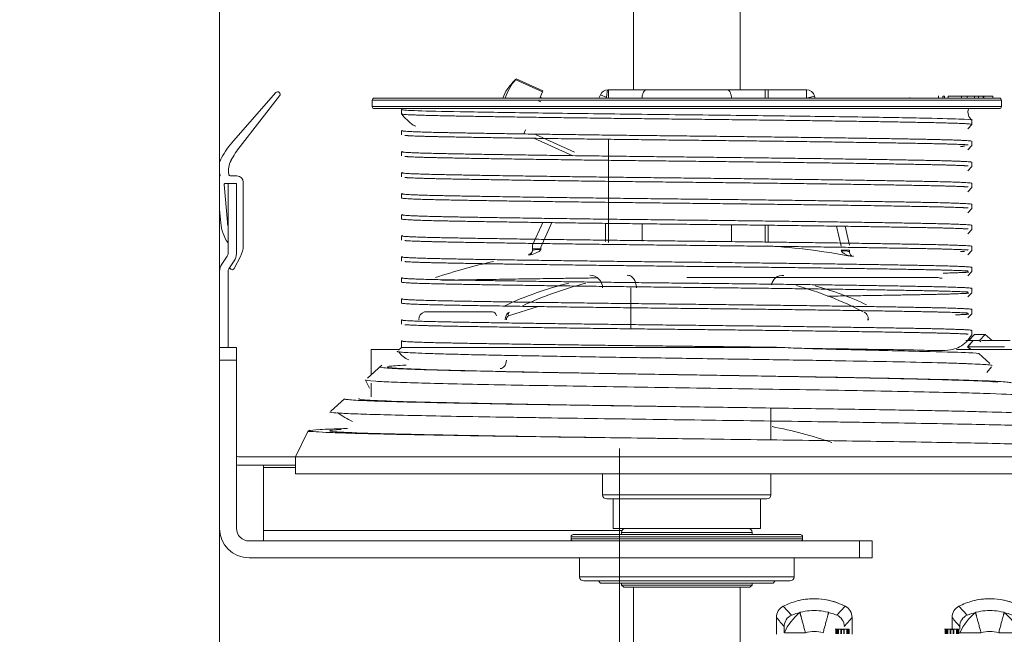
# Model space of a CAD drawing. Header units: millimetres. Extents: x 16720 to 74016, y 25810 to 81213.
# Tile 42 of 256: x 32332 to 32356, y 30421 to 30436. Entities that reach past the tile are written whole.
import ezdxf

# ---------------------------------------------------------------- set-up
doc = ezdxf.new("R2010")
doc.units = ezdxf.units.MM
doc.linetypes.add('DASHDOTX2', pattern=[50.8, 25.4, -12.7, 0, -12.7])
for name, color, linetype, lineweight in [('_OŚ', 165, 'DASHDOTX2', 9), ('_STOLARKA', 150, 'Continuous', 18), ('_WYMIAR', 151, 'Continuous', 9), ('_WYPOSAŻENIE', 157, 'Continuous', 5)]:
    doc.layers.add(name, color=color, linetype=linetype, lineweight=lineweight)

# ---------------------------------------------------------------- blocks, each defined once
blk = doc.blocks.new('brama 3m')
at = {"layer": '_STOLARKA'}
blk.add_lwpolyline([(150, -5), (-150, -5), (-150, 0), (150, 0)], close=True, dxfattribs=at)
at = {"layer": '_WYPOSAŻENIE', "linetype": 'Continuous'}
for p, q in [((-141.05, -5), (-124.782, -5)), ((-129.7, -5), (-129.7, -5.4)), ((-129.4, -5.4), (-129.4, -5)), ((-127.225, -5.183), (-127.42, -5.051)), ((-126.114, -5), (-126.437, -5.028)), ((-126.421, -5.186), (-125.522, -5.11)), ((-125.5, -5.129), (-125.5, -5.2)), ((-129.4, -5.2), (-127.588, -5.2)), ((-127.532, -5.217), (-127.337, -5.349)), ((-127.523, -5.344), (-127.234, -5.496)), ((-125.5, -5.2), (-127.169, -5.2)), ((-125.5, -5.4), (-125.5, -5.2)), ((-125.32, -5.411), (-125.32, -5.266)), ((-123.339, -6.333), (-124.487, -5.328)), ((-129.7, -5.4), (-133.7, -5.4)), ((-132.2, -5.5), (-132.2, -6.8)), ((-132, -6.8), (-132, -5.5)), ((-129.7, -5.4), (-129.4, -5.4)), ((-127.169, -5.4), (-125.5, -5.4)), ((-126.974, -5.56), (-125.469, -5.56)), ((-124.619, -5.488), (-123.416, -6.425)), ((-134.4, -20.2), (-134.4, -5.7)), ((-134, -20.2), (-134, -5.7)), ((-133.75, -6.044), (-132.25, -6.044)), ((-133.75, -6.044), (-133.75, -14.563)), ((-132.25, -6.044), (-132.25, -6.8)), ((-132.4, -6.8), (-132.4, -25.4)), ((-132.4, -6.8), (-132, -6.8)), ((-132, -6.8), (-132, -25.4)), ((-132, -6.8), (-131.4, -7.1)), ((-131.4, -7.233), (-131.4, -7.1)), ((-131.4, -7.1), (-131.369, -7.134)), ((-130.912, -7.642), (-130.618, -7.968)), ((-130.251, -8.6), (-130.574, -8.6)), ((-130.367, -8.561), (-130.174, -8.469)), ((-130.129, -8.511), (-129.82, -8.855)), ((-129.45, -8.6), (-130.049, -8.6)), ((-129.45, -9.266), (-129.45, -8.6)), ((-123.67, -23.575), (-123.67, -8.625)), ((-123.67, -8.625), (-123.52, -8.625)), ((-123.52, -8.625), (-123.52, -23.575)), ((-123.72, -8.675), (-123.72, -23.525)), ((-123.47, -23.525), (-123.47, -8.675)), ((-129.462, -9.252), (-129.397, -9.325)), ((-129.397, -9.325), (-129.397, -18.371)), ((-129.397, -9.325), (-129.245, -9.325)), ((-128.845, -9.325), (-128.745, -9.325)), ((-128.345, -9.325), (-128.245, -9.325)), ((-127.845, -9.325), (-127.745, -9.325)), ((-127.345, -9.325), (-127.245, -9.325)), ((-126.845, -9.325), (-126.745, -9.325)), ((-126.345, -9.325), (-126.245, -9.325)), ((-125.845, -9.325), (-125.745, -9.325)), ((-125.345, -9.325), (-125.245, -9.325)), ((-124.845, -9.325), (-124.745, -9.325)), ((-124.345, -9.325), (-124.245, -9.325)), ((-123.845, -9.325), (-123.743, -9.325)), ((-124.133, -9.659), (-124.112, -9.597)), ((-128.552, -9.865), (-128.552, -11.483)), ((-128.425, -12.566), (-128.646, -11.861)), ((-123.303, -11.804), (-123.47, -11.728)), ((-123.031, -12.034), (-123.319, -12.674)), ((-123.012, -12.048), (-123.299, -12.683)), ((-127.203, -12.35), (-127.181, -12.35)), ((-124.315, -12.225), (-124.226, -12.265)), ((-127.093, -12.432), (-127.054, -12.432)), ((-127.054, -12.632), (-127.067, -12.628)), ((-127.054, -12.432), (-126.97, -12.432)), ((-127.054, -12.632), (-127.054, -12.432)), ((-126.97, -12.432), (-126.427, -12.677)), ((-124.841, -13.392), (-124.424, -12.466)), ((-124.752, -13.432), (-124.335, -12.506)), ((-123.559, -12.628), (-123.536, -12.576)), ((-123.47, -12.606), (-123.319, -12.674)), ((-123.447, -12.616), (-123.47, -12.668)), ((-127.013, -12.632), (-127.054, -12.632)), ((-126.43, -12.895), (-127.013, -12.632)), ((-123.319, -12.674), (-123.299, -12.683)), ((-134.85, -18.65), (-134.85, -13.55)), ((-134.85, -13.55), (-134.4, -13.55)), ((-133.95, -18.85), (-133.95, -13.35)), ((-133.95, -13.35), (-133.9, -13.35)), ((-133.9, -18.85), (-133.9, -13.35)), ((-133.85, -18.8), (-133.85, -13.4)), ((-134.95, -18.55), (-134.95, -13.65)), ((-135, -14.05), (-134.95, -14)), ((-123.47, -14.01), (-123.388, -14.047)), ((-135, -18.15), (-135, -14.05)), ((-133, -18), (-133, -14.2)), ((-132.9, -14.1), (-132.9, -18.1)), ((-132.9, -14.1), (-132.4, -14.1)), ((-126.903, -14.236), (-124.448, -14.236)), ((-126.881, -14.167), (-126.447, -14.167)), ((-123.47, -14.236), (-123.27, -14.236)), ((-123.455, -14.196), (-123.388, -14.047)), ((-123.27, -15.125), (-123.27, -14.236)), ((-133.7, -17.85), (-133.7, -14.35)), ((-133.7, -14.35), (-133, -14.35)), ((-135.1, -14.6), (-135.05, -14.55)), ((-135.1, -17.6), (-135.1, -14.6)), ((-135.05, -17.65), (-135.05, -14.55)), ((-135.05, -14.55), (-135, -14.55)), ((-133.85, -14.55), (-133.8, -14.55)), ((-133.8, -17.65), (-133.8, -14.55)), ((-137.15, -14.83), (-135.1, -14.83)), ((-128.954, -14.772), (-127.983, -14.772)), ((-123.27, -14.83), (-114.005, -14.83)), ((-126.871, -15.038), (-126.457, -15.038)), ((-123.27, -15.125), (-123.27, -17.075)), ((-131.12, -16.099), (-131.12, -16.098)), ((-127.737, -22.075), (-127.737, -16.1)), ((-123.27, -17.964), (-123.27, -17.075)), ((-126.483, -17.162), (-126.871, -17.162)), ((-135.1, -17.37), (-137.15, -17.37)), ((-114.005, -17.37), (-123.27, -17.37)), ((-135.05, -17.65), (-135.1, -17.6)), ((-135, -17.65), (-135.05, -17.65)), ((-133.8, -17.65), (-133.85, -17.65)), ((-133, -17.85), (-133.7, -17.85)), ((-126.492, -17.964), (-126.903, -17.964)), ((-123.27, -17.964), (-123.47, -17.964)), ((-123.27, -17.964), (-123.27, -18.033)), ((-136.22, -18.23), (-135.819, -18.23)), ((-134.95, -18.2), (-135, -18.15)), ((-132.4, -18.1), (-132.9, -18.1)), ((-130.84, -18.1), (-131.596, -18.1)), ((-126.493, -18.033), (-126.881, -18.033)), ((-123.47, -18.033), (-123.27, -18.033)), ((-123.27, -18.033), (-123.27, -18.941)), ((-135.762, -18.591), (-135.553, -18.392)), ((-134.4, -18.65), (-134.85, -18.65)), ((-133.9, -18.85), (-133.95, -18.85)), ((-123.424, -19.136), (-123.47, -18.941)), ((-123.47, -18.941), (-123.27, -18.941)), ((-123.424, -19.136), (-123.47, -19.147)), ((-136.21, -19.64), (-136.1, -19.64)), ((-136.1, -19.626), (-136.1, -19.641)), ((-136.1, -19.654), (-136.1, -19.641)), ((-136.101, -19.654), (-136.21, -19.654)), ((-136.1, -19.664), (-136.21, -19.664)), ((-136.1, -19.682), (-136.21, -19.682)), ((-136.21, -19.705), (-136.1, -19.705)), ((-136.1, -19.758), (-136.21, -19.758)), ((-136.21, -19.773), (-136.1, -19.773)), ((-136.1, -19.827), (-136.21, -19.827)), ((-136.21, -19.842), (-136.1, -19.842)), ((-136.1, -19.664), (-136.1, -19.654)), ((-136.1, -19.782), (-136.1, -19.659)), ((-136.1, -19.941), (-136.1, -19.818)), ((-135.553, -19.864), (-135.762, -19.664)), ((-127.102, -19.772), (-127.087, -19.767)), ((-127.087, -19.967), (-127.087, -19.767)), ((-126.993, -19.767), (-126.515, -19.655)), ((-126.518, -19.862), (-126.97, -19.967)), ((-135.819, -20.026), (-136.22, -20.026)), ((-136.1, -19.905), (-136.21, -19.905)), ((-136.21, -19.918), (-136.1, -19.918)), ((-136.21, -19.936), (-136.1, -19.936)), ((-136.21, -19.946), (-136.101, -19.946)), ((-136.1, -19.96), (-136.21, -19.96)), ((-136.1, -19.946), (-136.1, -19.936)), ((-136.1, -19.946), (-136.1, -19.959)), ((-135.817, -20.026), (-136.059, -20.026)), ((-127.239, -20.049), (-127.218, -20.049)), ((-127.087, -19.967), (-127.13, -19.967)), ((-134.4, -20.2), (-134.4, -20.5)), ((-134, -20.2), (-134.4, -20.2)), ((-134, -20.5), (-134, -20.2)), ((-134.4, -20.5), (-134, -20.5)), ((-128.74, -20.385), (-128.74, -20.415)), ((-123.47, -21.359), (-123.463, -21.389)), ((-123.47, -22.083), (-123.414, -22.083)), ((-123.42, -22.181), (-123.47, -22.181)), ((-123.42, -22.22), (-123.47, -22.22)), ((-123.42, -22.181), (-123.42, -22.22)), ((-136.21, -22.24), (-136.1, -22.24)), ((-136.101, -22.254), (-136.21, -22.254)), ((-136.1, -22.264), (-136.21, -22.264)), ((-136.1, -22.282), (-136.21, -22.282)), ((-136.21, -22.305), (-136.1, -22.305)), ((-136.1, -22.358), (-136.21, -22.358)), ((-136.21, -22.373), (-136.1, -22.373)), ((-136.1, -22.427), (-136.21, -22.427)), ((-136.21, -22.442), (-136.1, -22.442)), ((-136.103, -22.402), (-136.059, -22.402)), ((-136.1, -22.226), (-136.1, -22.241)), ((-136.1, -22.254), (-136.1, -22.241)), ((-136.1, -22.264), (-136.1, -22.254)), ((-136.1, -22.382), (-136.1, -22.259)), ((-136.1, -22.282), (-136.1, -22.264)), ((-136.1, -22.402), (-135.819, -22.402)), ((-136.1, -22.541), (-136.1, -22.418)), ((-123.42, -22.308), (-123.47, -22.308)), ((-123.42, -22.308), (-123.42, -22.63)), ((-136.1, -22.505), (-136.21, -22.505)), ((-136.21, -22.518), (-136.1, -22.518)), ((-136.21, -22.536), (-136.1, -22.536)), ((-136.21, -22.546), (-136.101, -22.546)), ((-136.1, -22.56), (-136.21, -22.56)), ((-136.1, -22.546), (-136.1, -22.536)), ((-136.1, -22.546), (-136.1, -22.559)), ((-135.762, -22.764), (-135.553, -22.564)), ((-129.45, -22.506), (-129.45, -62.445)), ((-123.42, -22.63), (-123.47, -22.63)), ((-123.414, -22.524), (-123.42, -22.524)), ((-123.42, -22.63), (-123.42, -22.76)), ((-129.45, -22.844), (-129.384, -22.772)), ((-129.384, -22.773), (-129.45, -22.845)), ((-129.384, -22.772), (-129.384, -22.773)), ((-129.384, -22.772), (-129.236, -22.907)), ((-129.236, -22.907), (-129.384, -22.773)), ((-129.384, -22.773), (-129.384, -22.773)), ((-129.384, -22.773), (-129.384, -23.646)), ((-129.236, -22.907), (-129.236, -22.732)), ((-129.088, -22.935), (-129.236, -22.801)), ((-129.236, -22.907), (-129.236, -22.907)), ((-129.236, -22.907), (-129.236, -22.907)), ((-129.236, -22.907), (-129.236, -22.907)), ((-129.236, -22.907), (-129.236, -22.965)), ((-128.995, -22.875), (-129.095, -22.875)), ((-128.596, -22.874), (-128.696, -22.773)), ((-128.495, -22.875), (-128.595, -22.875)), ((-128.096, -22.874), (-128.196, -22.773)), ((-127.995, -22.875), (-128.095, -22.875)), ((-127.596, -22.874), (-127.696, -22.773)), ((-127.495, -22.875), (-127.595, -22.875)), ((-127.096, -22.874), (-127.196, -22.773)), ((-126.995, -22.875), (-127.095, -22.875)), ((-126.596, -22.874), (-126.696, -22.773)), ((-126.495, -22.875), (-126.595, -22.875)), ((-126.096, -22.874), (-126.196, -22.773)), ((-125.995, -22.875), (-126.095, -22.875)), ((-125.596, -22.874), (-125.696, -22.773)), ((-125.495, -22.875), (-125.595, -22.875)), ((-125.096, -22.874), (-125.196, -22.773)), ((-124.995, -22.875), (-125.095, -22.875)), ((-124.596, -22.874), (-124.696, -22.773)), ((-124.495, -22.875), (-124.595, -22.875)), ((-124.096, -22.874), (-124.196, -22.773)), ((-123.993, -22.875), (-124.095, -22.875)), ((-123.42, -22.76), (-123.47, -22.76)), ((-123.42, -22.76), (-123.42, -22.935)), ((-123.414, -22.798), (-123.42, -22.798)), ((-123.42, -22.873), (-123.414, -22.873)), ((-129.544, -23.039), (-129.777, -23.298)), ((-129.236, -23.055), (-129.261, -23.082)), ((-129.236, -23.055), (-129.236, -22.965)), ((-129.088, -23.189), (-129.236, -23.055)), ((-129.236, -23.104), (-129.236, -23.78)), ((-129.088, -23.189), (-129.088, -22.935)), ((-123.42, -22.935), (-123.47, -22.935)), ((-123.42, -23.034), (-123.47, -23.034)), ((-123.42, -23.14), (-123.47, -23.14)), ((-123.42, -23.157), (-123.47, -23.157)), ((-123.42, -22.935), (-123.42, -23.034)), ((-123.42, -23.034), (-123.42, -23.14)), ((-123.42, -23.14), (-123.42, -23.157)), ((-123.42, -23.157), (-123.42, -23.369)), ((-129.86, -23.337), (-129.992, -23.232)), ((-129.236, -23.352), (-129.088, -23.189)), ((-123.42, -23.369), (-123.47, -23.369)), ((-123.42, -23.369), (-123.47, -23.369)), ((-123.42, -23.372), (-123.47, -23.372)), ((-123.42, -23.373), (-123.47, -23.373)), ((-123.42, -23.369), (-123.42, -23.369)), ((-123.42, -23.369), (-123.42, -23.372)), ((-123.42, -23.372), (-123.42, -23.373)), ((-136.181, -24.011), (-136.181, -23.511)), ((-123.52, -23.575), (-123.67, -23.575))]:
    blk.add_line(p, q, dxfattribs=at)
for centre, radius, start, end in [((-133.7, -5.7), 0.7, 90, 180), ((-127.588, -5.3), 0.3, 56, 90), ((-126.354, -6.001), 0.977, 94.8851, 124.9312), ((-125.52, -5.129), 0.02, 0, 94.8851), ((-125.298, -4.96), 0.05, 234.0955, 296.0204), ((-125.149, -5.266), 0.291, 113.951, 116.0204), ((-125.165, -5.543), 0.568, 61.2402, 73.1546), ((-125.985, -7.038), 2.274, 48.7773, 61.2402), ((-127.588, -5.3), 0.1, 56, 90), ((-127.5, -5.3), 0.05, 136.7761, 242.3611), ((-127.449, -5.348), 0.12, 114.9086, 136.7761), ((-127.169, -5.1), 0.3, 236, 270), ((-127.169, -5.1), 0.1, 236, 270), ((-126.351, -6.007), 0.824, 94.8851, 101.5036), ((-125.27, -5.266), 0.05, 99.0046, 180), ((-125.197, -5.727), 0.517, 61.941, 99.0046), ((-126.047, -7.321), 2.324, 52.0805, 61.941), ((-133.7, -5.7), 0.3, 90, 180), ((-131.7, -5.5), 0.5, 168.463, 180), ((-131.7, -5.5), 0.3, 160.5288, 180), ((-126.974, -5), 0.56, 242.3611, 270), ((-125.469, -5.411), 0.149, 270, 0), ((-123.379, -6.378), 0.06, 232.0805, 48.7773), ((-129.079, -9.151), 2.304, 144.144, 154.4755), ((-123.67, -8.675), 0.05, 90, 180), ((-123.52, -8.675), 0.05, 0, 90), ((-129.235, -9.664), 0.487, 123.005, 159.6457), ((-122.852, -10.569), 1.592, 128.6739, 142.3581), ((-128.74, -9.932), 0.2, 19.8698, 90), ((-143.262, -15.181), 16.327, 12.9914, 18.0364), ((-128.733, -11.919), 0.104, 33.3951, 93.7598), ((-136.057, -15.354), 8.445, 14.0894, 25.0854), ((-124.265, -13.272), 1.755, 46.8359, 56.7824), ((-136.056, -15.78), 8.444, 14.2371, 25.189), ((-127.09, -12.315), 0.118, 197.4154, 268.6426), ((-127.083, -12.332), 0.1, 189.9946, 270), ((-134.85, -13.65), 0.1, 90, 180), ((-133.95, -13.4), 0.05, 90, 180), ((-133.9, -13.4), 0.05, 0, 90), ((-127.983, -13.8), 0.3, 270, 0), ((-132.9, -14.2), 0.1, 90, 180), ((-123.47, -14.229), 0.2, 0, 65.7401), ((-133.8, -14.65), 0.1, 0, 90), ((-133.8, -17.55), 0.1, 270, 0), ((-132.9, -18), 0.1, 180, 270), ((-155.376, 4.682), 30.124, 309.944, 310.4833), ((-135.819, -18.53), 0.3, 27.4632, 89.9891), ((-127.957, -18.38), 0.274, 354.1372, 79.3024), ((-143.766, -16.906), 16.823, 349.233, 356.1811), ((-136.159, -16.518), 1.899, 269.3184, 273.7097), ((-269.742, -18.667), 133.561, 359.89276, 0.1072), ((-136.751, -19.658), 1.366, 39.5969, 65.3491), ((-136.036, -18.713), 0.3, 23.9554, 89.9579), ((-136.97, -19.128), 1.596, 14.7533, 27.4561), ((-137.374, -19.218), 1.729, 14.4143, 21.2504), ((-134.85, -18.55), 0.1, 180, 270), ((-135.997, -16.438), 8.383, 332.6427, 344.3201), ((-136.97, -19.128), 0.816, 345.0191, 14.9808), ((-136.97, -19.128), 1.596, 332.5439, 14.7533), ((-136.97, -19.128), 1.597, 0, 14.7435), ((-133.95, -18.8), 0.05, 180, 270), ((-133.9, -18.8), 0.05, 270, 0), ((-123.47, -18.941), 0.2, 283.1952, 0), ((-136.97, -19.128), 1.597, 335.5126, 0), ((-135.998, -16.865), 8.384, 335.2641, 344.1858), ((-137.379, -19.036), 1.734, 338.7592, 345.5755), ((-136.048, -19.799), 0.0545, 161.5729, 180.6236), ((-136.048, -19.799), 0.0545, 161.5748, 180.6372), ((-136.048, -19.801), 0.0545, 179.3438, 198.4273), ((-136.049, -19.801), 0.0541, 179.2971, 198.4909), ((-136.036, -19.543), 0.3, 270.0414, 336.0459), ((-155.376, -42.937), 30.123, 49.5167, 50.056), ((-135.819, -19.726), 0.3, 270.0109, 332.5369), ((-136.97, -19.128), 1.597, 332.5448, 335.5126), ((-127.127, -20.086), 0.118, 91.3576, 161.7998), ((-127.451, -22.167), 0.3, 161.9636, 180), ((-136.048, -22.399), 0.0545, 161.5729, 180.6236), ((-136.048, -22.399), 0.0545, 161.5748, 180.6372), ((-136.048, -22.401), 0.0545, 179.3438, 198.4273), ((-136.049, -22.401), 0.0541, 179.2971, 198.4909), ((-155.376, 0.51), 30.124, 309.944, 310.4833), ((-135.819, -22.702), 0.3, 27.4632, 89.9891), ((-269.742, -22.839), 133.561, 359.89276, 0.1072), ((-136.751, -23.83), 1.366, 39.5969, 65.3491), ((-136.159, -20.69), 1.899, 271.8964, 273.7097), ((-136.036, -22.885), 0.3, 23.9554, 89.9579), ((-136.97, -23.3), 1.596, 14.7533, 27.4561), ((-137.374, -23.39), 1.729, 14.4143, 21.2504), ((-136.97, -23.3), 1.596, 332.5439, 14.7533), ((-136.97, -23.3), 1.597, 0, 14.7435), ((-123.797, -23.024), 0.246, 72.0811, 143.1509), ((-136.97, -23.3), 0.816, 345.0191, 14.9808), ((-136.97, -23.3), 1.597, 335.5126, 0), ((-123.67, -23.525), 0.05, 180, 270), ((-123.52, -23.525), 0.05, 270, 0), ((-136.76, -22.759), 1.379, 294.7834, 320.2733), ((-137.379, -23.208), 1.734, 338.7592, 345.5755)]:
    blk.add_arc(centre, radius, start, end, dxfattribs=at)
at = {"layer": '_WYPOSAŻENIE', "linetype": 'Continuous', "extrusion": (0, 0, -1)}
for centre, major_axis, ratio, start_param, end_param in [((-133.75, -6.046), (-0.25, 0), 0.008727, 0, 1.570796), ((-132.25, -6.046), (-0.25, 0), 0.008727, 1.570796, 1.772154), ((-128.646, -11.508), (-0.0891, -0.0455), 0.665101, 3.452469, 5.039708), ((-128.646, -11.932), (-0.0891, -0.0455), 0.665101, 1.898116, 3.145528), ((-124.026, -13.38), (-0.694, -1.541), 0.835209, 3.037212, 3.395817), ((-123.903, -13.435), (-0.694, -1.541), 0.549933, 3.327741, 3.395817), ((-127.093, -12.632), (0, -0.2), 0.127938, 3.141593, 4.691971), ((-123.47, -14.229), (0.2, 0), 0.165662, 4.78691, 6.283185), ((-127.13, -19.767), (0, -0.2), 0.139055, 4.736326, 6.283185), ((-123.922, -19.819), (-0.386, 1.645), 0.206257, -3.395817, -3.36854)]:
    blk.add_ellipse(centre, major_axis=major_axis, ratio=ratio, start_param=start_param, end_param=end_param, dxfattribs=at)
at = {"layer": '_WYPOSAŻENIE', "linetype": 'Continuous'}
for points, knots in [([(-131.4, -7.233), (-131.406, -7.304), (-131.411, -7.404), (-131.423, -7.662), (-131.429, -7.818), (-131.44, -8.183), (-131.445, -8.392), (-131.457, -8.864), (-131.463, -9.126), (-131.474, -9.694), (-131.48, -10.002), (-131.491, -10.653), (-131.497, -11), (-131.514, -12.078), (-131.525, -12.848), (-131.548, -14.489), (-131.559, -15.34), (-131.576, -16.617), (-131.582, -17.044), (-131.593, -17.88), (-131.599, -18.292), (-131.61, -19.102), (-131.615, -19.502), (-131.627, -20.279), (-131.632, -20.655), (-131.649, -21.737), (-131.66, -22.38), (-131.677, -23.228), (-131.683, -23.491), (-131.694, -23.965), (-131.7, -24.178), (-131.711, -24.549), (-131.717, -24.708), (-131.728, -24.969), (-131.733, -25.07), (-131.745, -25.215), (-131.75, -25.259), (-131.757, -25.277), (-131.758, -25.279), (-131.759, -25.28)], [0, 0, 0, 0, 0.03125, 0.03125, 0.0625, 0.0625, 0.09375, 0.09375, 0.125, 0.125, 0.15625, 0.15625, 0.1875, 0.1875, 0.25, 0.25, 0.3125, 0.3125, 0.34375, 0.34375, 0.375, 0.375, 0.40625, 0.40625, 0.4375, 0.4375, 0.5, 0.5, 0.53125, 0.53125, 0.5625, 0.5625, 0.59375, 0.59375, 0.625, 0.625, 0.65625, 0.65625, 0.662668, 0.662668, 0.662668, 0.662668]), ([(-131.326, -8.039), (-131.326, -8.023), (-131.327, -8.008), (-131.331, -7.863), (-131.335, -7.747), (-131.343, -7.544), (-131.347, -7.458), (-131.36, -7.243), (-131.368, -7.157), (-131.376, -7.13), (-131.376, -7.13), (-131.376, -7.13)], [0.95219047, 0.95219047, 0.95219047, 0.95219047, 0.953125, 0.953125, 0.9609375, 0.9609375, 0.96875, 0.96875, 0.984375, 0.984375, 0.984595, 0.984595, 0.984595, 0.984595]), ([(-131.35, -7.89), (-131.36, -7.715), (-131.369, -7.622), (-131.391, -7.602), (-131.403, -7.715), (-131.427, -8.18), (-131.439, -8.533), (-131.462, -9.448), (-131.474, -10.01), (-131.498, -11.299), (-131.51, -12.026), (-131.534, -13.58), (-131.545, -14.409), (-131.561, -15.535), (-131.565, -15.818), (-131.569, -16.103)], [0.74034072, 0.74034072, 0.74034072, 0.74034072, 0.7533311, 0.7533311, 0.7690255, 0.7690255, 0.78471989, 0.78471989, 0.80041429, 0.80041429, 0.81610869, 0.81610869, 0.83180309, 0.83180309, 0.837051, 0.837051, 0.837051, 0.837051]), ([(-131.31, -25), (-131.304, -24.993), (-131.298, -24.953), (-131.286, -24.808), (-131.28, -24.703), (-131.271, -24.498), (-131.268, -24.422), (-131.262, -24.253), (-131.259, -24.16), (-131.25, -23.861), (-131.243, -23.633), (-131.231, -23.124), (-131.225, -22.841), (-131.207, -21.911), (-131.195, -21.21), (-131.179, -20.233), (-131.176, -20.032), (-131.17, -19.628), (-131.167, -19.423), (-131.158, -18.8), (-131.152, -18.375), (-131.14, -17.505), (-131.133, -17.058), (-131.121, -16.174), (-131.115, -15.733), (-131.103, -14.853), (-131.096, -14.41), (-131.084, -13.553), (-131.078, -13.137), (-131.068, -12.531), (-131.065, -12.332), (-131.059, -11.94), (-131.056, -11.747), (-131.047, -11.185), (-131.04, -10.832), (-131.028, -10.172), (-131.022, -9.863), (-131.009, -9.293), (-131.003, -9.038), (-130.99, -8.588), (-130.984, -8.393), (-130.975, -8.145), (-130.971, -8.07), (-130.965, -7.938), (-130.962, -7.881), (-130.953, -7.734), (-130.946, -7.67), (-130.937, -7.624), (-130.933, -7.618), (-130.93, -7.622)], [0.0782234, 0.0782234, 0.0782234, 0.0782234, 0.09375, 0.09375, 0.109375, 0.109375, 0.1171875, 0.1171875, 0.125, 0.125, 0.140625, 0.140625, 0.15625, 0.15625, 0.1875, 0.1875, 0.1953125, 0.1953125, 0.203125, 0.203125, 0.21875, 0.21875, 0.234375, 0.234375, 0.25, 0.25, 0.265625, 0.265625, 0.28125, 0.28125, 0.2890625, 0.2890625, 0.296875, 0.296875, 0.3125, 0.3125, 0.328125, 0.328125, 0.34375, 0.34375, 0.359375, 0.359375, 0.3671875, 0.3671875, 0.375, 0.375, 0.390625, 0.390625, 0.398836, 0.398836, 0.398836, 0.398836]), ([(-130.619, -7.967), (-130.621, -7.965), (-130.623, -7.966), (-130.63, -7.982), (-130.634, -8.01), (-130.643, -8.098), (-130.648, -8.159), (-130.657, -8.311), (-130.661, -8.402), (-130.67, -8.616), (-130.674, -8.738), (-130.683, -9.013), (-130.688, -9.166), (-130.701, -9.665), (-130.71, -10.055), (-130.727, -10.914), (-130.736, -11.387), (-130.749, -12.16), (-130.754, -12.425), (-130.762, -12.97), (-130.767, -13.25), (-130.78, -14.104), (-130.789, -14.697), (-130.806, -15.882), (-130.815, -16.478), (-130.832, -17.678), (-130.841, -18.27), (-130.858, -19.415), (-130.867, -19.969), (-130.884, -20.998), (-130.893, -21.476), (-130.905, -22.14), (-130.91, -22.351), (-130.918, -22.746), (-130.923, -22.931), (-130.935, -23.448), (-130.944, -23.743), (-130.957, -24.094), (-130.961, -24.196), (-130.97, -24.371), (-130.974, -24.444), (-130.985, -24.596), (-130.992, -24.647), (-130.999, -24.655)], [0.5197373, 0.5197373, 0.5197373, 0.5197373, 0.5234375, 0.5234375, 0.53125, 0.53125, 0.5390625, 0.5390625, 0.546875, 0.546875, 0.5546875, 0.5546875, 0.5625, 0.5625, 0.578125, 0.578125, 0.59375, 0.59375, 0.6015625, 0.6015625, 0.609375, 0.609375, 0.625, 0.625, 0.640625, 0.640625, 0.65625, 0.65625, 0.671875, 0.671875, 0.6875, 0.6875, 0.6953125, 0.6953125, 0.703125, 0.703125, 0.71875, 0.71875, 0.7265625, 0.7265625, 0.734375, 0.734375, 0.7474252, 0.7474252, 0.7474252, 0.7474252]), ([(-130.612, -8.319), (-130.618, -8.288), (-130.625, -8.289), (-130.643, -8.389), (-130.655, -8.567), (-130.679, -9.137), (-130.69, -9.528), (-130.714, -10.493), (-130.726, -11.066), (-130.75, -12.345), (-130.762, -13.052), (-130.785, -14.538), (-130.797, -15.317), (-130.809, -16.1)], [0.41521895, 0.41521895, 0.41521895, 0.41521895, 0.42374874, 0.42374874, 0.43944314, 0.43944314, 0.45513754, 0.45513754, 0.47083194, 0.47083194, 0.48652633, 0.48652633, 0.50222073, 0.50222073, 0.50222073, 0.50222073]), ([(-130.55, -24.156), (-130.544, -24.149), (-130.537, -24.108), (-130.517, -23.878), (-130.504, -23.582), (-130.477, -22.712), (-130.464, -22.161), (-130.437, -20.825), (-130.423, -20.077), (-130.396, -18.423), (-130.383, -17.561), (-130.355, -15.773), (-130.341, -14.894), (-130.314, -13.175), (-130.3, -12.38), (-130.272, -10.929), (-130.259, -10.312), (-130.238, -9.554), (-130.231, -9.337), (-130.217, -8.971), (-130.21, -8.822), (-130.192, -8.534), (-130.181, -8.452), (-130.17, -8.466)], [0.7038284, 0.7038284, 0.7038284, 0.7038284, 0.71875, 0.71875, 0.75, 0.75, 0.78125, 0.78125, 0.8125, 0.8125, 0.84375, 0.84375, 0.875, 0.875, 0.90625, 0.90625, 0.9375, 0.9375, 0.953125, 0.953125, 0.96875, 0.96875, 0.9932151, 0.9932151, 0.9932151, 0.9932151]), ([(-129.859, -8.811), (-129.866, -8.803), (-129.873, -8.834), (-129.886, -8.95), (-129.891, -9.017), (-129.901, -9.184), (-129.905, -9.285), (-129.915, -9.52), (-129.92, -9.654), (-129.93, -9.956), (-129.935, -10.125), (-129.95, -10.667), (-129.959, -11.082), (-129.979, -12.021), (-129.989, -12.529), (-130.003, -13.341), (-130.008, -13.622), (-130.018, -14.194), (-130.023, -14.483), (-130.032, -15.068), (-130.037, -15.363), (-130.047, -15.96), (-130.052, -16.263), (-130.066, -17.163), (-130.076, -17.751), (-130.09, -18.615), (-130.095, -18.901), (-130.105, -19.452), (-130.109, -19.719), (-130.119, -20.236), (-130.124, -20.487), (-130.133, -20.97), (-130.138, -21.202), (-130.152, -21.853), (-130.162, -22.236), (-130.181, -22.895), (-130.19, -23.161), (-130.209, -23.563), (-130.219, -23.7), (-130.232, -23.792), (-130.235, -23.807), (-130.239, -23.811)], [0.0979999, 0.0979999, 0.0979999, 0.0979999, 0.109375, 0.109375, 0.1171875, 0.1171875, 0.125, 0.125, 0.1328125, 0.1328125, 0.140625, 0.140625, 0.15625, 0.15625, 0.171875, 0.171875, 0.1796875, 0.1796875, 0.1875, 0.1875, 0.1953125, 0.1953125, 0.203125, 0.203125, 0.21875, 0.21875, 0.2265625, 0.2265625, 0.234375, 0.234375, 0.2421875, 0.2421875, 0.25, 0.25, 0.265625, 0.265625, 0.28125, 0.28125, 0.296875, 0.296875, 0.3030916, 0.3030916, 0.3030916, 0.3030916]), ([(-129.818, -9.429), (-129.828, -9.228), (-129.837, -9.092), (-129.859, -8.948), (-129.871, -8.971), (-129.895, -9.224), (-129.907, -9.453), (-129.93, -10.098), (-129.942, -10.514), (-129.966, -11.499), (-129.978, -12.068), (-130.002, -13.31), (-130.014, -13.984), (-130.037, -15.38), (-130.049, -16.101), (-130.073, -17.53), (-130.085, -18.237), (-130.109, -19.575), (-130.12, -20.206), (-130.144, -21.337), (-130.156, -21.837), (-130.18, -22.662), (-130.192, -22.987), (-130.21, -23.335), (-130.217, -23.428), (-130.224, -23.486)], [0.0654788, 0.0654788, 0.0654788, 0.0654788, 0.078472, 0.078472, 0.0941664, 0.0941664, 0.1098608, 0.1098608, 0.1255552, 0.1255552, 0.1412496, 0.1412496, 0.156944, 0.156944, 0.1726384, 0.1726384, 0.1883328, 0.1883328, 0.2040272, 0.2040272, 0.2197216, 0.2197216, 0.235416, 0.235416, 0.2443351, 0.2443351, 0.2443351, 0.2443351]), ([(-129.826, -23.352), (-129.82, -23.346), (-129.815, -23.312), (-129.805, -23.205), (-129.802, -23.145), (-129.794, -22.998), (-129.79, -22.911), (-129.782, -22.711), (-129.778, -22.597), (-129.77, -22.343), (-129.766, -22.202), (-129.754, -21.742), (-129.746, -21.385), (-129.73, -20.601), (-129.723, -20.173), (-129.711, -19.476), (-129.707, -19.236), (-129.699, -18.749), (-129.695, -18.5), (-129.687, -17.994), (-129.683, -17.737), (-129.675, -17.211), (-129.671, -16.946), (-129.659, -16.153), (-129.651, -15.626), (-129.635, -14.572), (-129.626, -14.052), (-129.61, -13.066), (-129.602, -12.603), (-129.59, -11.953), (-129.586, -11.742), (-129.578, -11.345), (-129.574, -11.158), (-129.566, -10.806), (-129.561, -10.642), (-129.553, -10.336), (-129.549, -10.194), (-129.537, -9.811), (-129.529, -9.613), (-129.517, -9.4), (-129.512, -9.344), (-129.504, -9.261), (-129.5, -9.236), (-129.494, -9.221), (-129.492, -9.219), (-129.49, -9.221)], [0.4469624, 0.4469624, 0.4469624, 0.4469624, 0.46875, 0.46875, 0.484375, 0.484375, 0.5, 0.5, 0.515625, 0.515625, 0.53125, 0.53125, 0.5625, 0.5625, 0.59375, 0.59375, 0.609375, 0.609375, 0.625, 0.625, 0.640625, 0.640625, 0.65625, 0.65625, 0.6875, 0.6875, 0.71875, 0.71875, 0.75, 0.75, 0.765625, 0.765625, 0.78125, 0.78125, 0.796875, 0.796875, 0.8125, 0.8125, 0.84375, 0.84375, 0.859375, 0.859375, 0.875, 0.875, 0.8824318, 0.8824318, 0.8824318, 0.8824318]), ([(-123.743, -9.325), (-123.744, -9.325), (-123.744, -9.326), (-123.754, -9.346), (-123.762, -9.476), (-123.778, -9.944), (-123.785, -10.284), (-123.801, -11.139), (-123.809, -11.655), (-123.826, -12.813), (-123.835, -13.456), (-123.852, -14.807), (-123.86, -15.513), (-123.875, -16.925), (-123.883, -17.628), (-123.9, -18.963), (-123.909, -19.595), (-123.927, -20.724), (-123.935, -21.223), (-123.951, -22.037), (-123.959, -22.354), (-123.975, -22.759), (-123.983, -22.863), (-123.992, -22.874)], [0.0572228, 0.0572228, 0.0572228, 0.0572228, 0.0625, 0.0625, 0.125, 0.125, 0.1875, 0.1875, 0.25, 0.25, 0.3125, 0.3125, 0.375, 0.375, 0.4375, 0.4375, 0.5, 0.5, 0.5625, 0.5625, 0.625, 0.625, 0.6824251, 0.6824251, 0.6824251, 0.6824251]), ([(-129.7, -11.815), (-129.753, -11.815), (-129.804, -11.798), (-129.879, -11.743), (-129.9, -11.705), (-129.9, -11.668), (-129.9, -11.668), (-129.9, -11.668)], [0, 0, 0, 0, 0.25, 0.25, 0.5, 0.5, 0.5003104, 0.5003104, 0.5003104, 0.5003104]), ([(-128.74, -11.788), (-128.725, -11.787), (-128.687, -11.787), (-128.626, -11.811), (-128.577, -11.849), (-128.564, -11.877), (-128.559, -11.888)], [0, 0, 0, 0, 0.179835, 0.538648, 0.844658, 1, 1, 1, 1]), ([(-127.067, -12.628), (-127.074, -12.626), (-127.08, -12.623), (-127.091, -12.615), (-127.096, -12.61), (-127.11, -12.596), (-127.117, -12.585), (-127.139, -12.551), (-127.15, -12.527), (-127.179, -12.453), (-127.193, -12.402), (-127.203, -12.35)], [0, 0, 0, 0, 0.0625, 0.0625, 0.125, 0.125, 0.25, 0.25, 0.5, 0.5, 1, 1, 1, 1]), ([(-127.684, -14.681), (-127.682, -14.695), (-127.682, -14.71), (-127.687, -14.738), (-127.692, -14.751), (-127.705, -14.778), (-127.714, -14.791), (-127.735, -14.815), (-127.747, -14.826), (-127.775, -14.847), (-127.79, -14.856), (-127.824, -14.872), (-127.842, -14.879), (-127.899, -14.896), (-127.941, -14.902), (-127.983, -14.902)], [0, 0, 0, 0, 0.125, 0.125, 0.25, 0.25, 0.375, 0.375, 0.5, 0.5, 0.625, 0.625, 0.75, 0.75, 1, 1, 1, 1]), ([(-123.47, -15.038), (-123.457, -15.038), (-123.444, -15.039), (-123.418, -15.042), (-123.405, -15.044), (-123.381, -15.05), (-123.369, -15.054), (-123.347, -15.062), (-123.337, -15.067), (-123.309, -15.081), (-123.294, -15.092), (-123.28, -15.106), (-123.276, -15.11), (-123.271, -15.118), (-123.27, -15.122), (-123.27, -15.125)], [0, 0, 0, 0, 0.125, 0.125, 0.25, 0.25, 0.375, 0.375, 0.5, 0.5, 0.75, 0.75, 0.875, 0.875, 1, 1, 1, 1]), ([(-123.27, -17.075), (-123.27, -17.078), (-123.271, -17.082), (-123.276, -17.089), (-123.28, -17.094), (-123.289, -17.103), (-123.295, -17.108), (-123.31, -17.118), (-123.318, -17.123), (-123.346, -17.138), (-123.368, -17.147), (-123.405, -17.156), (-123.418, -17.158), (-123.444, -17.161), (-123.457, -17.162), (-123.47, -17.162)], [0, 0, 0, 0, 0.125, 0.125, 0.25, 0.25, 0.375, 0.375, 0.5, 0.5, 0.75, 0.75, 0.875, 0.875, 1, 1, 1, 1]), ([(-129.545, -23.039), (-129.538, -23.032), (-129.531, -22.95), (-129.515, -22.601), (-129.506, -22.289), (-129.487, -21.458), (-129.475, -20.942), (-129.454, -20.051), (-129.446, -19.736), (-129.432, -19.24), (-129.427, -19.07), (-129.415, -18.726), (-129.41, -18.551), (-129.397, -18.371)], [0.0541364, 0.0541364, 0.0541364, 0.0541364, 0.25, 0.25, 0.5, 0.5, 0.75, 0.75, 0.875, 0.875, 0.9375, 0.9375, 1, 1, 1, 1]), ([(-135.699, -18.788), (-135.697, -18.794), (-135.677, -18.869), (-135.652, -19.018), (-135.652, -19.236), (-135.677, -19.385), (-135.697, -19.462), (-135.699, -19.468)], [0, 0, 0, 0, 0.025932, 0.341076, 0.656221, 0.971365, 1, 1, 1, 1]), ([(-129.096, -22.874), (-129.221, -22.793), (-129.397, -22.641), (-129.491, -22.27), (-129.457, -21.592), (-129.446, -20.583), (-129.43, -19.657), (-129.42, -18.93)], [0, 0, 0, 0, 0.237731, 0.417513, 0.563845, 0.710398, 1, 1, 1, 1]), ([(-127.239, -20.049), (-127.229, -19.998), (-127.214, -19.947), (-127.184, -19.873), (-127.173, -19.85), (-127.152, -19.816), (-127.144, -19.805), (-127.13, -19.79), (-127.125, -19.786), (-127.114, -19.778), (-127.108, -19.774), (-127.102, -19.772)], [0, 0, 0, 0, 0.5, 0.5, 0.75, 0.75, 0.875, 0.875, 0.9375, 0.9375, 1, 1, 1, 1]), ([(-128.559, -20.312), (-128.564, -20.322), (-128.575, -20.348), (-128.616, -20.382), (-128.674, -20.41), (-128.716, -20.412), (-128.74, -20.413)], [0, 0, 0, 0, 0.142249, 0.413575, 0.712547, 1, 1, 1, 1]), ([(-135.699, -22.96), (-135.697, -22.966), (-135.677, -23.041), (-135.652, -23.19), (-135.652, -23.408), (-135.677, -23.557), (-135.697, -23.634), (-135.699, -23.64)], [0, 0, 0, 0, 0.025932, 0.341076, 0.656221, 0.971365, 1, 1, 1, 1])]:
    blk.add_open_spline(points, degree=3, knots=knots, dxfattribs=at)
for points in [[(-131.379, -7.123), (-131.386, -7.115), (-131.393, -7.152), (-131.4, -7.233)], [(-131.658, -19.547), (-131.499, -19.079), (-131.373, -18.605), (-131.28, -18.125)]]:
    blk.add_open_spline(points, degree=3, dxfattribs=at)
for points, weights, degree in [([(-129.239, -9.345), (-129.264, -9.183), (-129.287, -10.233)], [0.647017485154, 0.639366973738, 0.692438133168], 2), ([(-128.739, -9.345), (-128.764, -9.183), (-128.787, -10.233)], [0.647017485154, 0.639366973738, 0.692438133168], 2), ([(-128.345, -9.325), (-128.367, -9.325), (-128.387, -10.233)], [0.933012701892, 0.933012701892, 1], 2), ([(-128.239, -9.345), (-128.264, -9.183), (-128.287, -10.233)], [0.647017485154, 0.639366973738, 0.692438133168], 2), ([(-127.845, -9.325), (-127.867, -9.325), (-127.887, -10.233)], [0.933012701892, 0.933012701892, 1], 2), ([(-127.739, -9.345), (-127.764, -9.183), (-127.787, -10.233)], [0.647017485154, 0.639366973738, 0.692438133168], 2), ([(-127.239, -9.345), (-127.264, -9.183), (-127.287, -10.233)], [0.647017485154, 0.639366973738, 0.692438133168], 2), ([(-126.739, -9.345), (-126.764, -9.183), (-126.787, -10.233)], [0.647017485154, 0.639366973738, 0.692438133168], 2), ([(-126.345, -9.325), (-126.367, -9.325), (-126.387, -10.233)], [0.933012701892, 0.933012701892, 1], 2), ([(-126.239, -9.345), (-126.264, -9.183), (-126.287, -10.233)], [0.647017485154, 0.639366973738, 0.692438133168], 2), ([(-125.845, -9.325), (-125.867, -9.325), (-125.887, -10.233)], [0.933012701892, 0.933012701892, 1], 2), ([(-125.739, -9.345), (-125.764, -9.183), (-125.787, -10.233)], [0.647017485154, 0.639366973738, 0.692438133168], 2), ([(-125.239, -9.345), (-125.264, -9.183), (-125.287, -10.233)], [0.647017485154, 0.639366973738, 0.692438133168], 2), ([(-124.739, -9.345), (-124.764, -9.183), (-124.787, -10.233)], [0.647017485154, 0.639366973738, 0.692438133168], 2), ([(-124.239, -9.343), (-124.264, -9.192), (-124.287, -10.233)], [0.646904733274, 0.639770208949, 0.692438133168], 2), ([(-123.846, -9.325), (-123.868, -9.342), (-123.887, -10.233)], [0.933032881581, 0.934175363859, 1], 2), ([(-128.857, -9.398), (-128.873, -9.586), (-128.887, -10.233)], [0.938035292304, 0.951355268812, 1], 2), ([(-127.357, -9.398), (-127.373, -9.586), (-127.387, -10.233)], [0.938035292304, 0.951355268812, 1], 2), ([(-126.857, -9.398), (-126.873, -9.586), (-126.887, -10.233)], [0.938035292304, 0.951355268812, 1], 2), ([(-125.357, -9.398), (-125.373, -9.586), (-125.387, -10.233)], [0.938035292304, 0.951355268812, 1], 2), ([(-124.857, -9.398), (-124.873, -9.586), (-124.887, -10.233)], [0.938035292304, 0.951355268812, 1], 2), ([(-124.357, -9.398), (-124.373, -9.586), (-124.387, -10.233)], [0.938035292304, 0.951355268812, 1], 2), ([(-129.287, -10.233), (-129.328, -12.188), (-129.37, -16.1)], [0.692438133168, 0.599669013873, 0.692438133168], 2), ([(-128.887, -10.233), (-128.928, -12.188), (-128.97, -16.1)], [1, 0.866025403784, 1], 2), ([(-128.787, -10.233), (-128.828, -12.188), (-128.87, -16.1)], [0.692438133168, 0.599669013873, 0.692438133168], 2), ([(-128.387, -10.233), (-128.428, -12.188), (-128.47, -16.1)], [1, 0.866025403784, 1], 2), ([(-128.287, -10.233), (-128.328, -12.188), (-128.37, -16.1)], [0.692438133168, 0.599669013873, 0.692438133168], 2), ([(-127.887, -10.233), (-127.928, -12.188), (-127.97, -16.1)], [1, 0.866025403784, 1], 2), ([(-127.787, -10.233), (-127.828, -12.188), (-127.87, -16.1)], [0.692438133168, 0.599669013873, 0.692438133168], 2), ([(-127.745, -13.952), (-127.775, -11.568), (-127.802, -10.281)], [0.942504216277, 0.908505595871, 0.996290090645], 2), ([(-127.387, -10.233), (-127.428, -12.188), (-127.47, -16.1)], [1, 0.866025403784, 1], 2), ([(-127.287, -10.233), (-127.328, -12.188), (-127.37, -16.1)], [0.692438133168, 0.599669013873, 0.692438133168], 2), ([(-126.887, -10.233), (-126.928, -12.188), (-126.97, -16.1)], [1, 0.866025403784, 1], 2), ([(-126.787, -10.233), (-126.828, -12.188), (-126.87, -16.1)], [0.692438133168, 0.599669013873, 0.692438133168], 2), ([(-126.387, -10.233), (-126.428, -12.188), (-126.47, -16.1)], [1, 0.866025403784, 1], 2), ([(-126.287, -10.233), (-126.328, -12.188), (-126.37, -16.1)], [0.692438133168, 0.599669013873, 0.692438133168], 2), ([(-125.887, -10.233), (-125.928, -12.188), (-125.97, -16.1)], [1, 0.866025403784, 1], 2), ([(-125.787, -10.233), (-125.828, -12.188), (-125.87, -16.1)], [0.692438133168, 0.599669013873, 0.692438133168], 2), ([(-125.387, -10.233), (-125.428, -12.188), (-125.47, -16.1)], [1, 0.866025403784, 1], 2), ([(-125.287, -10.233), (-125.328, -12.188), (-125.37, -16.1)], [0.692438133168, 0.599669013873, 0.692438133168], 2), ([(-124.887, -10.233), (-124.928, -12.188), (-124.97, -16.1)], [1, 0.866025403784, 1], 2), ([(-124.787, -10.233), (-124.828, -12.188), (-124.87, -16.1)], [0.692438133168, 0.599669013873, 0.692438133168], 2), ([(-124.387, -10.233), (-124.428, -12.188), (-124.47, -16.1)], [1, 0.866025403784, 1], 2), ([(-124.287, -10.233), (-124.328, -12.188), (-124.37, -16.1)], [0.692438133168, 0.599669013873, 0.692438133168], 2), ([(-123.887, -10.233), (-123.928, -12.188), (-123.97, -16.1)], [1, 0.866025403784, 1], 2), ([(-129.37, -16.1), (-129.382, -17.269), (-129.397, -18.371)], [0.692438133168, 0.661831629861, 0.651420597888], 2), ([(-128.97, -16.1), (-129.012, -20.012), (-129.053, -21.967)], [1, 0.866025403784, 1], 2), ([(-128.87, -16.1), (-128.912, -20.012), (-128.953, -21.967)], [0.692438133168, 0.599669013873, 0.692438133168], 2), ([(-128.47, -16.1), (-128.512, -20.012), (-128.553, -21.967)], [1, 0.866025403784, 1], 2), ([(-128.37, -16.1), (-128.412, -20.012), (-128.453, -21.967)], [0.692438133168, 0.599669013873, 0.692438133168], 2), ([(-127.97, -16.1), (-128.012, -20.012), (-128.053, -21.967)], [1, 0.866025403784, 1], 2), ([(-127.87, -16.1), (-127.912, -20.012), (-127.953, -21.967)], [0.692438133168, 0.599669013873, 0.692438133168], 2), ([(-127.47, -16.1), (-127.512, -20.012), (-127.553, -21.967)], [1, 0.866025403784, 1], 2), ([(-127.37, -16.1), (-127.412, -20.012), (-127.453, -21.967)], [0.692438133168, 0.599669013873, 0.692438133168], 2), ([(-126.97, -16.1), (-127.012, -20.012), (-127.053, -21.967)], [1, 0.866025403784, 1], 2), ([(-126.87, -16.1), (-126.912, -20.012), (-126.953, -21.967)], [0.692438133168, 0.599669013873, 0.692438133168], 2), ([(-126.47, -16.1), (-126.512, -20.012), (-126.553, -21.967)], [1, 0.866025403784, 1], 2), ([(-126.37, -16.1), (-126.412, -20.012), (-126.453, -21.967)], [0.692438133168, 0.599669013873, 0.692438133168], 2), ([(-125.97, -16.1), (-126.012, -20.012), (-126.053, -21.967)], [1, 0.866025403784, 1], 2), ([(-125.87, -16.1), (-125.912, -20.012), (-125.953, -21.967)], [0.692438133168, 0.599669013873, 0.692438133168], 2), ([(-125.47, -16.1), (-125.512, -20.012), (-125.553, -21.967)], [1, 0.866025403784, 1], 2), ([(-125.37, -16.1), (-125.412, -20.012), (-125.453, -21.967)], [0.692438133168, 0.599669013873, 0.692438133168], 2), ([(-124.97, -16.1), (-125.012, -20.012), (-125.053, -21.967)], [1, 0.866025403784, 1], 2), ([(-124.87, -16.1), (-124.912, -20.012), (-124.953, -21.967)], [0.692438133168, 0.599669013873, 0.692438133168], 2), ([(-124.47, -16.1), (-124.512, -20.012), (-124.553, -21.967)], [1, 0.866025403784, 1], 2), ([(-124.37, -16.1), (-124.412, -20.012), (-124.453, -21.967)], [0.692438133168, 0.599669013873, 0.692438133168], 2), ([(-123.97, -16.1), (-124.012, -20.012), (-124.053, -21.967)], [1, 0.866025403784, 1], 2), ([(-136.181, -18.917), (-135.906, -18.843), (-135.708, -18.79), (-135.699, -18.788)], [1.16361320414, 0.945463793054, 0.945462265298, 1.16360862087], 3), ([(-135.699, -19.468), (-135.708, -19.466), (-135.906, -19.413), (-136.181, -19.339)], [1.16360915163, 0.945462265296, 0.945463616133, 1.16361320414], 3), ([(-128.137, -21.967), (-128.156, -21.045), (-128.179, -19.441)], [1, 0.932032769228, 0.933027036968], 2), ([(-129.053, -21.967), (-129.066, -22.578), (-129.081, -22.781)], [1, 0.953886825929, 0.939517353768], 2), ([(-128.953, -21.967), (-128.973, -22.875), (-128.995, -22.875)], [0.692438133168, 0.646053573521, 0.646053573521], 2), ([(-128.553, -21.967), (-128.566, -22.578), (-128.581, -22.781)], [1, 0.953886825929, 0.939517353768], 2), ([(-128.453, -21.967), (-128.473, -22.875), (-128.495, -22.875)], [0.692438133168, 0.646053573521, 0.646053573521], 2), ([(-128.107, -22.801), (-128.123, -22.611), (-128.137, -21.967)], [0.938160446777, 0.951582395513, 1], 2), ([(-128.053, -21.967), (-128.066, -22.578), (-128.081, -22.781)], [1, 0.953886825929, 0.939517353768], 2), ([(-127.953, -21.967), (-127.973, -22.875), (-127.995, -22.875)], [0.692438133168, 0.646053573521, 0.646053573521], 2), ([(-127.553, -21.967), (-127.566, -22.578), (-127.581, -22.781)], [1, 0.953886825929, 0.939517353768], 2), ([(-127.453, -21.967), (-127.473, -22.875), (-127.495, -22.875)], [0.692438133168, 0.646053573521, 0.646053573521], 2), ([(-127.053, -21.967), (-127.066, -22.578), (-127.081, -22.781)], [1, 0.953886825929, 0.939517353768], 2), ([(-126.953, -21.967), (-126.973, -22.875), (-126.995, -22.875)], [0.692438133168, 0.646053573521, 0.646053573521], 2), ([(-126.553, -21.967), (-126.566, -22.578), (-126.581, -22.781)], [1, 0.953886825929, 0.939517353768], 2), ([(-126.453, -21.967), (-126.473, -22.875), (-126.495, -22.875)], [0.692438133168, 0.646053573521, 0.646053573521], 2), ([(-126.053, -21.967), (-126.066, -22.578), (-126.081, -22.781)], [1, 0.953886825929, 0.939517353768], 2), ([(-125.953, -21.967), (-125.973, -22.875), (-125.995, -22.875)], [0.692438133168, 0.646053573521, 0.646053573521], 2), ([(-125.553, -21.967), (-125.566, -22.578), (-125.581, -22.781)], [1, 0.953886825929, 0.939517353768], 2), ([(-125.453, -21.967), (-125.473, -22.875), (-125.495, -22.875)], [0.692438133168, 0.646053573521, 0.646053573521], 2), ([(-125.053, -21.967), (-125.066, -22.578), (-125.081, -22.781)], [1, 0.953886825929, 0.939517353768], 2), ([(-124.953, -21.967), (-124.97, -22.736), (-124.989, -22.855)], [0.692438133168, 0.652763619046, 0.647024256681], 2), ([(-124.553, -21.967), (-124.566, -22.578), (-124.581, -22.781)], [1, 0.953886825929, 0.939517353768], 2), ([(-124.453, -21.967), (-124.47, -22.736), (-124.489, -22.855)], [0.692438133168, 0.652763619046, 0.647024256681], 2), ([(-124.053, -21.967), (-124.073, -22.892), (-124.096, -22.875)], [1, 0.93184885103, 0.933032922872], 2), ([(-127.607, -22.801), (-127.62, -22.646), (-127.632, -22.187)], [0.938160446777, 0.949039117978, 0.98290756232], 2), ([(-128.607, -22.801), (-128.615, -22.704), (-128.623, -22.487)], [0.938160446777, 0.944912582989, 0.960521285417], 2), ([(-127.114, -22.697), (-127.116, -22.656), (-127.118, -22.606)], [0.945464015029, 0.948352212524, 0.951910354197], 2), ([(-124.614, -22.697), (-124.616, -22.656), (-124.618, -22.606)], [0.945464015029, 0.948352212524, 0.951910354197], 2), ([(-136.181, -23.089), (-135.906, -23.015), (-135.708, -22.962), (-135.699, -22.96)], [1.16361320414, 0.945463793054, 0.945462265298, 1.16360862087], 3), ([(-135.699, -23.64), (-135.708, -23.638), (-135.906, -23.585), (-136.181, -23.511)], [1.16360915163, 0.945462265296, 0.945463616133, 1.16361320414], 3)]:
    blk.add_rational_spline(points, weights, degree=degree, dxfattribs=at)

msp = doc.modelspace()

# ---------------------------------------------------------------- linework, layer by layer
at = {"layer": '_OŚ'}
msp.add_line((32346.709, 29280.425), (32346.709, 33191.238), dxfattribs=at)

# ---------------------------------------------------------------- block references
at = {"layer": '_WYMIAR', "rotation": 90}
msp.add_blockref('brama 3m', (32332.209, 30557.425), dxfattribs=at)

doc.saveas('drawing.dxf')
